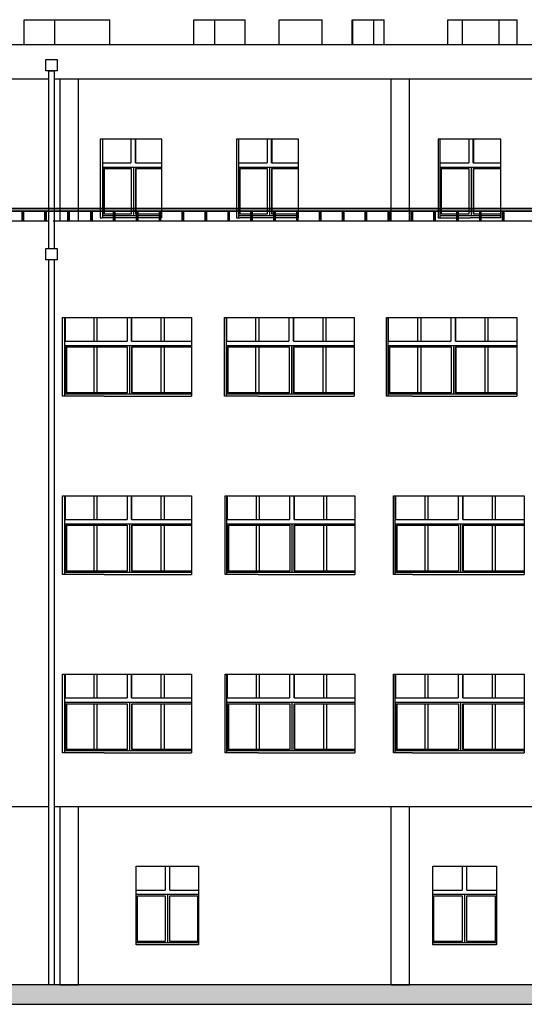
# Model space of a CAD drawing. Header units: millimetres. Extents: x -175445 to -20415, y -559200 to 231527.
# Tile 19 of 256: x -120410 to -109384, y -377313 to -355785. Entities that reach past the tile are written whole.
import ezdxf

# ---------------------------------------------------------------- set-up
doc = ezdxf.new("R2010")
doc.units = ezdxf.units.MM
doc.header["$MEASUREMENT"] = 0
for name, color, linetype in [('Linia', 7, 'Continuous'), ('Polilinia', 7, 'Continuous'), ('Wypełnienie', 7, 'Continuous')]:
    doc.layers.add(name, color=color, linetype=linetype)

msp = doc.modelspace()

# ---------------------------------------------------------------- hatches: boundary and pattern name
at = {"layer": 'Wypełnienie', "linetype": 'Continuous', "lineweight": 0}
for points in [[(-156836.249, -359969.796), (-69856.442, -359969.796), (-69856.442, -359910.126), (-156836.249, -359910.126)], [(-120357.861, -359969.796), (-120329.891, -359969.796), (-120329.891, -360185.188), (-120357.861, -360185.188)], [(-119857.861, -359969.796), (-119829.891, -359969.796), (-119829.891, -360185.188), (-119857.861, -360185.188)], [(-119357.861, -359969.796), (-119329.891, -359969.796), (-119329.891, -360185.188), (-119357.861, -360185.188)], [(-118857.861, -359969.796), (-118829.891, -359969.796), (-118829.891, -360185.188), (-118857.861, -360185.188)], [(-118357.861, -359969.796), (-118329.891, -359969.796), (-118329.891, -360185.188), (-118357.861, -360185.188)], [(-117857.861, -359969.796), (-117829.891, -359969.796), (-117829.891, -360185.188), (-117857.861, -360185.188)], [(-117357.861, -359969.796), (-117329.891, -359969.796), (-117329.891, -360185.188), (-117357.861, -360185.188)], [(-116857.861, -359969.796), (-116829.891, -359969.796), (-116829.891, -360185.188), (-116857.861, -360185.188)], [(-116357.861, -359969.796), (-116329.891, -359969.796), (-116329.891, -360185.188), (-116357.861, -360185.188)], [(-115857.861, -359969.796), (-115829.891, -359969.796), (-115829.891, -360185.188), (-115857.861, -360185.188)], [(-115357.861, -359969.796), (-115329.891, -359969.796), (-115329.891, -360185.188), (-115357.861, -360185.188)], [(-114857.861, -359969.796), (-114829.891, -359969.796), (-114829.891, -360185.188), (-114857.861, -360185.188)], [(-114357.861, -359969.796), (-114329.891, -359969.796), (-114329.891, -360185.188), (-114357.861, -360185.188)], [(-113857.861, -359969.796), (-113829.891, -359969.796), (-113829.891, -360185.188), (-113857.861, -360185.188)], [(-113357.861, -359969.796), (-113329.891, -359969.796), (-113329.891, -360185.188), (-113357.861, -360185.188)], [(-112857.861, -359969.796), (-112829.891, -359969.796), (-112829.891, -360185.188), (-112857.861, -360185.188)], [(-112357.861, -359969.796), (-112329.891, -359969.796), (-112329.891, -360185.188), (-112357.861, -360185.188)], [(-111857.861, -359969.796), (-111829.891, -359969.796), (-111829.891, -360185.188), (-111857.861, -360185.188)], [(-111357.861, -359969.796), (-111329.891, -359969.796), (-111329.891, -360185.188), (-111357.861, -360185.188)], [(-110857.861, -359969.796), (-110829.891, -359969.796), (-110829.891, -360185.188), (-110857.861, -360185.188)], [(-110357.861, -359969.796), (-110329.891, -359969.796), (-110329.891, -360185.188), (-110357.861, -360185.188)], [(-109857.861, -359969.796), (-109829.891, -359969.796), (-109829.891, -360185.188), (-109857.861, -360185.188)]]:
    msp.add_hatch(color=255, dxfattribs=at).paths.add_polyline_path(points)
at = {"layer": 'Wypełnienie', "linetype": 'Continuous'}
msp.add_hatch(color=256, dxfattribs=at).paths.add_polyline_path([(-50793.005, -376885.188), (-160880.823, -376885.188), (-160880.823, -377313.485), (-50793.005, -377313.485)])

# ---------------------------------------------------------------- linework, layer by layer
at = {"layer": 'Linia'}
for p, q in [((-120312.645, -356335.188), (-120312.645, -355785.188)), ((-120312.645, -355785.188), (-119642.645, -355785.188)), ((-119642.645, -356335.188), (-119642.645, -355785.188)), ((-119642.623, -356335.188), (-119642.623, -355785.188)), ((-119642.623, -355785.188), (-118442.623, -355785.188)), ((-118442.623, -356335.188), (-118442.623, -355785.188)), ((-116602.645, -356335.188), (-116602.645, -355785.188)), ((-116602.645, -355785.188), (-116143.449, -355785.188)), ((-116143.449, -356335.188), (-116143.449, -355785.188)), ((-116143.449, -355785.188), (-115483.449, -355785.188)), ((-115483.449, -356335.188), (-115483.449, -355785.188)), ((-114742.645, -356335.188), (-114742.645, -355785.188)), ((-114742.645, -355785.188), (-113802.645, -355785.188)), ((-113802.645, -356335.188), (-113802.645, -355785.188)), ((-113142.645, -356335.188), (-113142.645, -355785.188)), ((-113142.645, -355785.188), (-113132.645, -355785.188)), ((-113132.645, -356335.188), (-113132.645, -355785.188)), ((-113132.645, -355785.188), (-112672.645, -355785.188)), ((-112672.645, -355785.188), (-112447.901, -355785.188)), ((-112672.645, -356335.188), (-112672.645, -355785.188)), ((-112447.901, -356335.188), (-112447.901, -355785.188)), ((-111052.645, -356335.188), (-111052.645, -355785.188)), ((-111052.645, -355785.188), (-110732.624, -355785.188)), ((-110732.624, -356335.188), (-110732.624, -355785.188)), ((-110732.624, -355785.188), (-109932.624, -355785.188)), ((-109932.624, -355785.188), (-109542.654, -355785.188)), ((-109932.624, -356335.188), (-109932.624, -355785.188)), ((-109542.654, -356335.188), (-109542.654, -355785.188)), ((-119685.645, -356335.188), (-120797.102, -356335.188)), ((-118571.771, -356335.188), (-119685.645, -356335.188)), ((-117455.566, -356335.188), (-118571.771, -356335.188)), ((-116337.113, -356335.188), (-117455.566, -356335.188)), ((-115216.5, -356335.188), (-116337.113, -356335.188)), ((-114093.811, -356335.188), (-115216.5, -356335.188)), ((-112969.132, -356335.188), (-114093.811, -356335.188)), ((-111842.549, -356335.188), (-112969.132, -356335.188)), ((-110714.148, -356335.188), (-111842.549, -356335.188)), ((-109584.015, -356335.188), (-110714.148, -356335.188)), ((-109047.299, -356335.188), (-109584.015, -356335.188)), ((-119770.821, -357085.188), (-120797.102, -357085.188)), ((-118571.771, -357085.188), (-119653.922, -357085.188)), ((-119525.421, -360185.188), (-119525.421, -357085.188)), ((-119125.421, -360185.188), (-119125.421, -357085.188)), ((-117455.566, -357085.188), (-118571.771, -357085.188)), ((-116337.113, -357085.188), (-117455.566, -357085.188)), ((-115216.5, -357085.188), (-116337.113, -357085.188)), ((-114093.811, -357085.188), (-115216.5, -357085.188)), ((-112969.132, -357085.188), (-114093.811, -357085.188)), ((-111842.549, -357085.188), (-112969.132, -357085.188)), ((-112292.537, -360185.188), (-112292.537, -357085.188)), ((-111892.537, -360185.188), (-111892.537, -357085.188)), ((-110714.148, -357085.188), (-111842.549, -357085.188)), ((-109584.015, -357085.188), (-110714.148, -357085.188)), ((-109047.299, -357085.188), (-109584.015, -357085.188)), ((-118600.002, -358395.188), (-118650.236, -358395.188)), ((-118650.236, -358395.188), (-118650.236, -360115.188)), ((-118601.625, -358395.188), (-118601.625, -360115.188)), ((-118601.188, -358395.188), (-118601.188, -358915.188)), ((-117603.294, -358395.188), (-118600.002, -358395.188)), ((-118597.663, -358395.188), (-118597.663, -358915.188)), ((-117979.111, -358395.188), (-117979.111, -358915.188)), ((-117881.912, -358915.188), (-117881.912, -358395.188)), ((-117878.387, -358395.188), (-117878.387, -358915.188)), ((-117305.237, -358395.188), (-117603.294, -358395.188)), ((-117305.237, -360115.188), (-117305.237, -358395.188)), ((-115673.693, -358395.188), (-115673.693, -360115.188)), ((-115602.996, -358395.188), (-115673.693, -358395.188)), ((-115630.828, -358395.188), (-115630.828, -360115.188)), ((-115630.389, -358395.188), (-115630.389, -358915.188)), ((-115627.292, -358395.188), (-115627.292, -358915.188)), ((-114599.596, -358395.188), (-115602.996, -358395.188)), ((-115004.185, -358395.188), (-115004.185, -358915.188)), ((-114906.341, -358915.188), (-114906.341, -358395.188)), ((-114903.243, -358395.188), (-114903.243, -358915.188)), ((-114319.823, -358395.188), (-114599.596, -358395.188)), ((-114319.823, -360115.188), (-114319.823, -358395.188)), ((-111262.844, -358395.188), (-111262.844, -360115.188)), ((-110566.584, -358395.188), (-111262.844, -358395.188)), ((-111228.59, -358395.188), (-111228.59, -360115.188)), ((-111228.147, -358395.188), (-111228.147, -358915.188)), ((-111225.683, -358395.188), (-111225.683, -358915.188)), ((-110596.845, -358395.188), (-110596.845, -358915.188)), ((-109898.091, -358395.188), (-110566.584, -358395.188)), ((-110498.204, -358915.188), (-110498.204, -358395.188)), ((-110495.74, -358395.188), (-110495.74, -358915.188)), ((-109898.091, -360115.188), (-109898.091, -358395.188)), ((-118601.188, -358915.188), (-117979.111, -358915.188)), ((-118601.188, -359015.188), (-118601.188, -360065.188)), ((-117305.237, -359015.188), (-118601.188, -359015.188)), ((-118595.313, -360065.188), (-118595.313, -359015.188)), ((-118571.013, -360040.188), (-118571.013, -359040.188)), ((-118571.013, -359040.188), (-117973.236, -359040.188)), ((-118567.488, -359040.188), (-118567.488, -360040.188)), ((-117973.236, -359040.188), (-117973.236, -360040.188)), ((-117924.636, -359015.188), (-117924.636, -359040.188)), ((-117924.636, -359040.188), (-117924.636, -360040.188)), ((-117881.912, -358915.188), (-117305.237, -358915.188)), ((-117876.037, -360040.188), (-117876.037, -359040.188)), ((-117876.037, -359040.188), (-117305.237, -359040.188)), ((-117872.512, -359040.188), (-117872.512, -360040.188)), ((-115630.389, -358915.188), (-115004.185, -358915.188)), ((-115630.389, -359015.188), (-115630.389, -360065.188)), ((-114319.823, -359015.188), (-115630.389, -359015.188)), ((-115625.226, -360065.188), (-115625.226, -359015.188)), ((-115600.765, -360040.188), (-115600.765, -359040.188)), ((-115600.765, -359040.188), (-114999.022, -359040.188)), ((-115597.668, -359040.188), (-115597.668, -360040.188)), ((-114999.022, -359040.188), (-114999.022, -360040.188)), ((-114950.1, -359015.188), (-114950.1, -359040.188)), ((-114950.1, -359040.188), (-114950.1, -360040.188)), ((-114906.341, -358915.188), (-114319.823, -358915.188)), ((-114901.178, -360040.188), (-114901.178, -359040.188)), ((-114901.178, -359040.188), (-114319.823, -359040.188)), ((-114898.08, -359040.188), (-114898.08, -360040.188)), ((-111228.147, -358915.188), (-110596.845, -358915.188)), ((-111228.147, -359015.188), (-111228.147, -360065.188)), ((-109898.091, -359015.188), (-111228.147, -359015.188)), ((-111224.039, -360065.188), (-111224.039, -359015.188)), ((-111199.379, -360040.188), (-111199.379, -359040.188)), ((-111199.379, -359040.188), (-110592.738, -359040.188)), ((-111196.915, -359040.188), (-111196.915, -360040.188)), ((-110592.738, -359040.188), (-110592.738, -360040.188)), ((-110543.417, -359015.188), (-110543.417, -359040.188)), ((-110543.417, -359040.188), (-110543.417, -360040.188)), ((-110498.204, -358915.188), (-109898.091, -358915.188)), ((-110494.097, -360040.188), (-110494.097, -359040.188)), ((-110494.097, -359040.188), (-109898.091, -359040.188)), ((-110491.632, -359040.188), (-110491.632, -360040.188)), ((-118650.236, -360115.188), (-118600.002, -360115.188)), ((-118601.188, -360065.188), (-117305.237, -360065.188)), ((-117603.294, -360115.188), (-118600.002, -360115.188)), ((-117973.236, -360040.188), (-118571.013, -360040.188)), ((-117924.636, -360040.188), (-117924.636, -360065.188)), ((-117305.237, -360040.188), (-117876.037, -360040.188)), ((-117305.237, -360115.188), (-117603.294, -360115.188)), ((-115673.693, -360115.188), (-115602.996, -360115.188)), ((-115630.389, -360065.188), (-114319.823, -360065.188)), ((-114599.596, -360115.188), (-115602.996, -360115.188)), ((-114999.022, -360040.188), (-115600.765, -360040.188)), ((-114950.1, -360040.188), (-114950.1, -360065.188)), ((-114319.823, -360040.188), (-114901.178, -360040.188)), ((-114319.823, -360115.188), (-114599.596, -360115.188)), ((-111262.844, -360115.188), (-110566.584, -360115.188)), ((-111228.147, -360065.188), (-109898.091, -360065.188)), ((-110592.738, -360040.188), (-111199.379, -360040.188)), ((-109898.091, -360115.188), (-110566.584, -360115.188)), ((-110543.417, -360040.188), (-110543.417, -360065.188)), ((-109898.091, -360040.188), (-110494.097, -360040.188)), ((-120788.555, -360185.188), (-119770.821, -360185.188)), ((-119675.529, -360185.188), (-118560.081, -360185.188)), ((-118560.081, -360185.188), (-117442.295, -360185.188)), ((-117442.295, -360185.188), (-116322.257, -360185.188)), ((-116322.257, -360185.188), (-115200.053, -360185.188)), ((-115200.053, -360185.188), (-114075.769, -360185.188)), ((-114075.769, -360185.188), (-112949.491, -360185.188)), ((-112949.491, -360185.188), (-111821.305, -360185.188)), ((-111821.305, -360185.188), (-110691.298, -360185.188)), ((-110691.298, -360185.188), (-109559.556, -360185.188)), ((-109559.556, -360185.188), (-109187.5, -360185.188)), ((-119471.767, -362295.188), (-118562.407, -362295.188)), ((-119471.767, -364015.188), (-119471.767, -362295.188)), ((-119423.599, -364015.188), (-119423.599, -362295.188)), ((-119422.972, -362295.188), (-119422.972, -362815.188)), ((-119419.539, -362295.188), (-119419.539, -362815.188)), ((-118785.194, -362815.188), (-118785.194, -362295.188)), ((-118726.003, -362295.188), (-118726.003, -362815.188)), ((-118562.407, -362295.188), (-117444.536, -362295.188)), ((-118064.993, -362295.188), (-118064.993, -362815.188)), ((-117967.647, -362815.188), (-117967.647, -362295.188)), ((-117964.214, -362295.188), (-117964.214, -362815.188)), ((-117444.536, -362295.188), (-116652.828, -362295.188)), ((-117315.299, -362815.188), (-117315.299, -362295.188)), ((-117256.108, -362295.188), (-117256.108, -362815.188)), ((-116652.828, -362295.188), (-116652.828, -364015.188)), ((-115936.072, -362295.188), (-115202.123, -362295.188)), ((-115936.072, -364015.188), (-115936.072, -362295.188)), ((-115893.403, -364015.188), (-115893.403, -362295.188)), ((-115892.772, -362295.188), (-115892.772, -362815.188)), ((-115889.744, -362295.188), (-115889.744, -362815.188)), ((-115246.683, -362815.188), (-115246.683, -362295.188)), ((-115202.123, -362295.188), (-114077.754, -362295.188)), ((-115187.492, -362295.188), (-115187.492, -362815.188)), ((-114526.482, -362295.188), (-114526.482, -362815.188)), ((-114428.54, -362815.188), (-114428.54, -362295.188)), ((-114425.513, -362295.188), (-114425.513, -362815.188)), ((-114077.754, -362295.188), (-113100.06, -362295.188)), ((-113776.789, -362815.188), (-113776.789, -362295.188)), ((-113717.598, -362295.188), (-113717.598, -362815.188)), ((-113100.06, -362295.188), (-113100.06, -364015.188)), ((-112398.185, -364015.188), (-112398.185, -362295.188)), ((-112398.185, -362295.188), (-111823.118, -362295.188)), ((-112360.948, -364015.188), (-112360.948, -362295.188)), ((-112360.314, -362295.188), (-112360.314, -362815.188)), ((-112357.692, -362295.188), (-112357.692, -362815.188)), ((-111823.118, -362295.188), (-110693.025, -362295.188)), ((-111706.996, -362815.188), (-111706.996, -362295.188)), ((-111647.805, -362295.188), (-111647.805, -362815.188)), ((-110986.795, -362295.188), (-110986.795, -362815.188)), ((-110888.335, -362815.188), (-110888.335, -362295.188)), ((-110885.713, -362295.188), (-110885.713, -362815.188)), ((-110693.025, -362295.188), (-109561.196, -362295.188)), ((-110237.102, -362815.188), (-110237.102, -362295.188)), ((-110177.911, -362295.188), (-110177.911, -362815.188)), ((-109561.196, -362295.188), (-109547.257, -362295.188)), ((-109547.257, -362295.188), (-109547.257, -364015.188)), ((-119422.972, -362815.188), (-118064.993, -362815.188)), ((-119422.972, -362915.188), (-119422.972, -363965.188)), ((-116652.828, -362915.188), (-119422.972, -362915.188)), ((-119417.25, -363965.188), (-119417.25, -362915.188)), ((-119392.914, -363940.188), (-119392.914, -362940.188)), ((-119392.914, -362940.188), (-118059.272, -362940.188)), ((-119389.481, -362940.188), (-119389.481, -363940.188)), ((-118785.194, -363940.188), (-118785.194, -362940.188)), ((-118726.003, -362940.188), (-118726.003, -363940.188)), ((-118059.272, -362940.188), (-118059.272, -363940.188)), ((-118010.599, -362915.188), (-118010.599, -362940.188)), ((-118010.599, -362940.188), (-118010.599, -363940.188)), ((-117967.647, -362815.188), (-116652.828, -362815.188)), ((-117961.926, -363940.188), (-117961.926, -362940.188)), ((-117961.926, -362940.188), (-116652.828, -362940.188)), ((-117958.493, -362940.188), (-117958.493, -363940.188)), ((-117315.299, -363940.188), (-117315.299, -362940.188)), ((-117256.108, -362940.188), (-117256.108, -363940.188)), ((-115892.772, -362815.188), (-114526.482, -362815.188)), ((-115892.772, -362915.188), (-115892.772, -363965.188)), ((-113100.06, -362915.188), (-115892.772, -362915.188)), ((-115887.726, -363965.188), (-115887.726, -362915.188)), ((-115863.24, -363940.188), (-115863.24, -362940.188)), ((-115863.24, -362940.188), (-114521.436, -362940.188)), ((-115860.213, -362940.188), (-115860.213, -363940.188)), ((-115246.683, -363940.188), (-115246.683, -362940.188)), ((-115187.492, -362940.188), (-115187.492, -363940.188)), ((-114521.436, -362940.188), (-114521.436, -363940.188)), ((-114472.465, -362915.188), (-114472.465, -362940.188)), ((-114472.465, -362940.188), (-114472.465, -363940.188)), ((-114428.54, -362815.188), (-113100.06, -362815.188)), ((-114423.495, -363940.188), (-114423.495, -362940.188)), ((-114423.495, -362940.188), (-113100.06, -362940.188)), ((-114420.467, -362940.188), (-114420.467, -363940.188)), ((-113776.789, -363940.188), (-113776.789, -362940.188)), ((-113717.598, -362940.188), (-113717.598, -363940.188)), ((-112360.314, -362815.188), (-110986.795, -362815.188)), ((-112360.314, -362915.188), (-112360.314, -363965.188)), ((-109547.257, -362915.188), (-112360.314, -362915.188)), ((-112355.944, -363965.188), (-112355.944, -362915.188)), ((-112331.329, -363940.188), (-112331.329, -362940.188)), ((-112331.329, -362940.188), (-110982.425, -362940.188)), ((-112328.706, -362940.188), (-112328.706, -363940.188)), ((-111706.996, -363940.188), (-111706.996, -362940.188)), ((-111647.805, -362940.188), (-111647.805, -363940.188)), ((-110982.425, -362940.188), (-110982.425, -363940.188)), ((-110933.195, -362915.188), (-110933.195, -362940.188)), ((-110933.195, -362940.188), (-110933.195, -363940.188)), ((-110888.335, -362815.188), (-109547.257, -362815.188)), ((-110883.965, -363940.188), (-110883.965, -362940.188)), ((-110883.965, -362940.188), (-109547.257, -362940.188)), ((-110881.343, -362940.188), (-110881.343, -363940.188)), ((-110237.102, -363940.188), (-110237.102, -362940.188)), ((-110177.911, -362940.188), (-110177.911, -363940.188)), ((-118562.407, -364015.188), (-119471.767, -364015.188)), ((-119422.972, -363965.188), (-116652.828, -363965.188)), ((-118059.272, -363940.188), (-119392.914, -363940.188)), ((-118562.407, -364015.188), (-117444.536, -364015.188)), ((-118010.599, -363940.188), (-118010.599, -363965.188)), ((-116652.828, -363940.188), (-117961.926, -363940.188)), ((-117444.536, -364015.188), (-116652.828, -364015.188)), ((-115202.123, -364015.188), (-115936.072, -364015.188)), ((-115892.772, -363965.188), (-113100.06, -363965.188)), ((-114521.436, -363940.188), (-115863.24, -363940.188)), ((-115202.123, -364015.188), (-114077.754, -364015.188)), ((-114472.465, -363940.188), (-114472.465, -363965.188)), ((-113100.06, -363940.188), (-114423.495, -363940.188)), ((-114077.754, -364015.188), (-113100.06, -364015.188)), ((-111823.118, -364015.188), (-112398.185, -364015.188)), ((-112360.314, -363965.188), (-109547.257, -363965.188)), ((-110982.425, -363940.188), (-112331.329, -363940.188)), ((-111823.118, -364015.188), (-110693.025, -364015.188)), ((-110933.195, -363940.188), (-110933.195, -363965.188)), ((-109547.257, -363940.188), (-110883.965, -363940.188)), ((-110693.025, -364015.188), (-109561.196, -364015.188)), ((-109561.196, -364015.188), (-109547.257, -364015.188)), ((-119471.766, -366195.188), (-118563.008, -366195.188)), ((-119471.766, -367915.188), (-119471.766, -366195.188)), ((-119423.599, -367915.188), (-119423.599, -366195.188)), ((-119422.972, -366195.188), (-119422.972, -366715.188)), ((-119419.539, -366195.188), (-119419.539, -366715.188)), ((-118785.194, -366715.188), (-118785.194, -366195.188)), ((-118726.003, -366195.188), (-118726.003, -366715.188)), ((-118563.008, -366195.188), (-117445.138, -366195.188)), ((-118064.993, -366195.188), (-118064.993, -366715.188)), ((-117967.647, -366715.188), (-117967.647, -366195.188)), ((-117964.214, -366195.188), (-117964.214, -366715.188)), ((-117445.138, -366195.188), (-116652.828, -366195.188)), ((-117315.299, -366715.188), (-117315.299, -366195.188)), ((-117256.108, -366195.188), (-117256.108, -366715.188)), ((-116652.828, -366195.188), (-116652.828, -367915.188)), ((-115923.649, -366195.188), (-115202.728, -366195.188)), ((-115923.649, -367915.188), (-115923.649, -366195.188)), ((-115881.002, -367915.188), (-115881.002, -366195.188)), ((-115880.372, -366195.188), (-115880.372, -366715.188)), ((-115877.346, -366195.188), (-115877.346, -366715.188)), ((-115234.256, -366715.188), (-115234.256, -366195.188)), ((-115202.728, -366195.188), (-114078.36, -366195.188)), ((-115175.065, -366195.188), (-115175.065, -366715.188)), ((-114514.055, -366195.188), (-114514.055, -366715.188)), ((-114416.111, -366715.188), (-114416.111, -366195.188)), ((-114413.085, -366195.188), (-114413.085, -366715.188)), ((-114078.36, -366195.188), (-113087.592, -366195.188)), ((-113764.361, -366715.188), (-113764.361, -366195.188)), ((-113705.17, -366195.188), (-113705.17, -366715.188)), ((-113087.592, -366195.188), (-113087.592, -367915.188)), ((-112239.802, -367915.188), (-112239.802, -366195.188)), ((-112239.802, -366195.188), (-111823.726, -366195.188)), ((-112202.791, -367915.188), (-112202.791, -366195.188)), ((-112202.157, -366195.188), (-112202.157, -366715.188)), ((-112199.553, -366195.188), (-112199.553, -366715.188)), ((-111823.726, -366195.188), (-110693.634, -366195.188)), ((-111548.541, -366715.188), (-111548.541, -366195.188)), ((-111489.35, -366195.188), (-111489.35, -366715.188)), ((-110828.34, -366195.188), (-110828.34, -366715.188)), ((-110729.858, -366715.188), (-110729.858, -366195.188)), ((-110727.254, -366195.188), (-110727.254, -366715.188)), ((-110693.634, -366195.188), (-109561.806, -366195.188)), ((-110078.646, -366715.188), (-110078.646, -366195.188)), ((-110019.455, -366195.188), (-110019.455, -366715.188)), ((-109561.806, -366195.188), (-109388.14, -366195.188)), ((-109388.14, -366195.188), (-109388.14, -367915.188)), ((-119422.972, -366715.188), (-118064.993, -366715.188)), ((-119422.972, -366815.188), (-119422.972, -367865.188)), ((-116652.828, -366815.188), (-119422.972, -366815.188)), ((-119417.25, -367865.188), (-119417.25, -366815.188)), ((-119392.914, -367840.188), (-119392.914, -366840.188)), ((-119392.914, -366840.188), (-118059.272, -366840.188)), ((-119389.481, -366840.188), (-119389.481, -367840.188)), ((-118785.194, -367840.188), (-118785.194, -366840.188)), ((-118726.003, -366840.188), (-118726.003, -367840.188)), ((-118059.272, -366840.188), (-118059.272, -367840.188)), ((-118010.599, -366815.188), (-118010.599, -366840.188)), ((-118010.599, -366840.188), (-118010.599, -367840.188)), ((-117967.647, -366715.188), (-116652.828, -366715.188)), ((-117961.926, -367840.188), (-117961.926, -366840.188)), ((-117961.926, -366840.188), (-116652.828, -366840.188)), ((-117958.493, -366840.188), (-117958.493, -367840.188)), ((-117315.299, -367840.188), (-117315.299, -366840.188)), ((-117256.108, -366840.188), (-117256.108, -367840.188)), ((-115880.372, -366715.188), (-114514.055, -366715.188)), ((-115880.372, -366815.188), (-115880.372, -367865.188)), ((-113087.592, -366815.188), (-115880.372, -366815.188)), ((-115875.328, -367865.188), (-115875.328, -366815.188)), ((-115850.842, -367840.188), (-115850.842, -366840.188)), ((-115850.842, -366840.188), (-114509.011, -366840.188)), ((-115847.816, -366840.188), (-115847.816, -367840.188)), ((-115234.256, -367840.188), (-115234.256, -366840.188)), ((-115175.065, -366840.188), (-115175.065, -367840.188)), ((-114509.011, -366840.188), (-114509.011, -367840.188)), ((-114460.039, -366815.188), (-114460.039, -366840.188)), ((-114460.039, -366840.188), (-114460.039, -367840.188)), ((-114416.111, -366715.188), (-113087.592, -366715.188)), ((-114411.067, -367840.188), (-114411.067, -366840.188)), ((-114411.067, -366840.188), (-113087.592, -366840.188)), ((-114408.041, -366840.188), (-114408.041, -367840.188)), ((-113764.361, -367840.188), (-113764.361, -366840.188)), ((-113705.17, -366840.188), (-113705.17, -367840.188)), ((-112202.157, -366715.188), (-110828.34, -366715.188)), ((-112202.157, -366815.188), (-112202.157, -367865.188)), ((-109388.14, -366815.188), (-112202.157, -366815.188)), ((-112197.817, -367865.188), (-112197.817, -366815.188)), ((-112173.197, -367840.188), (-112173.197, -366840.188)), ((-112173.197, -366840.188), (-110824, -366840.188)), ((-112170.593, -366840.188), (-112170.593, -367840.188)), ((-111548.541, -367840.188), (-111548.541, -366840.188)), ((-111489.35, -366840.188), (-111489.35, -367840.188)), ((-110824, -366840.188), (-110824, -367840.188)), ((-110774.759, -366815.188), (-110774.759, -366840.188)), ((-110774.759, -366840.188), (-110774.759, -367840.188)), ((-110729.858, -366715.188), (-109388.14, -366715.188)), ((-110725.518, -367840.188), (-110725.518, -366840.188)), ((-110725.518, -366840.188), (-109388.14, -366840.188)), ((-110722.914, -366840.188), (-110722.914, -367840.188)), ((-110078.646, -367840.188), (-110078.646, -366840.188)), ((-110019.455, -366840.188), (-110019.455, -367840.188)), ((-118563.008, -367915.188), (-119471.766, -367915.188)), ((-119422.972, -367865.188), (-116652.828, -367865.188)), ((-118059.272, -367840.188), (-119392.914, -367840.188)), ((-118563.008, -367915.188), (-117445.138, -367915.188)), ((-118010.599, -367840.188), (-118010.599, -367865.188)), ((-116652.828, -367840.188), (-117961.926, -367840.188)), ((-117445.138, -367915.188), (-116652.828, -367915.188)), ((-115202.728, -367915.188), (-115923.649, -367915.188)), ((-115880.372, -367865.188), (-113087.592, -367865.188)), ((-114509.011, -367840.188), (-115850.842, -367840.188)), ((-115202.728, -367915.188), (-114078.36, -367915.188)), ((-114460.039, -367840.188), (-114460.039, -367865.188)), ((-113087.592, -367840.188), (-114411.067, -367840.188)), ((-114078.36, -367915.188), (-113087.592, -367915.188)), ((-111823.726, -367915.188), (-112239.802, -367915.188)), ((-112202.157, -367865.188), (-109388.14, -367865.188)), ((-110824, -367840.188), (-112173.197, -367840.188)), ((-111823.726, -367915.188), (-110693.634, -367915.188)), ((-110774.759, -367840.188), (-110774.759, -367865.188)), ((-109388.14, -367840.188), (-110725.518, -367840.188)), ((-110693.634, -367915.188), (-109561.806, -367915.188)), ((-109561.806, -367915.188), (-109388.14, -367915.188)), ((-119471.767, -370095.188), (-118562.407, -370095.188)), ((-119471.767, -371815.188), (-119471.767, -370095.188)), ((-119423.599, -371815.188), (-119423.599, -370095.188)), ((-119422.972, -370095.188), (-119422.972, -370615.188)), ((-119419.539, -370095.188), (-119419.539, -370615.188)), ((-118785.194, -370615.188), (-118785.194, -370095.188)), ((-118726.003, -370095.188), (-118726.003, -370615.188)), ((-118562.407, -370095.188), (-117444.536, -370095.188)), ((-118064.993, -370095.188), (-118064.993, -370615.188)), ((-117967.647, -370615.188), (-117967.647, -370095.188)), ((-117964.214, -370095.188), (-117964.214, -370615.188)), ((-117444.536, -370095.188), (-116652.828, -370095.188)), ((-117315.299, -370615.188), (-117315.299, -370095.188)), ((-117256.108, -370095.188), (-117256.108, -370615.188)), ((-116652.828, -370095.188), (-116652.828, -371815.188)), ((-115923.65, -370095.188), (-115202.123, -370095.188)), ((-115923.65, -371815.188), (-115923.65, -370095.188)), ((-115881.002, -371815.188), (-115881.002, -370095.188)), ((-115880.372, -370095.188), (-115880.372, -370615.188)), ((-115877.346, -370095.188), (-115877.346, -370615.188)), ((-115234.256, -370615.188), (-115234.256, -370095.188)), ((-115202.123, -370095.188), (-114077.754, -370095.188)), ((-115175.065, -370095.188), (-115175.065, -370615.188)), ((-114514.055, -370095.188), (-114514.055, -370615.188)), ((-114416.111, -370615.188), (-114416.111, -370095.188)), ((-114413.085, -370095.188), (-114413.085, -370615.188)), ((-114077.754, -370095.188), (-113087.592, -370095.188)), ((-113764.361, -370615.188), (-113764.361, -370095.188)), ((-113705.17, -370095.188), (-113705.17, -370615.188)), ((-113087.592, -370095.188), (-113087.592, -371815.188)), ((-112239.802, -371815.188), (-112239.802, -370095.188)), ((-112239.802, -370095.188), (-111823.118, -370095.188)), ((-112202.791, -371815.188), (-112202.791, -370095.188)), ((-112202.157, -370095.188), (-112202.157, -370615.188)), ((-112199.553, -370095.188), (-112199.553, -370615.188)), ((-111823.118, -370095.188), (-110693.025, -370095.188)), ((-111548.541, -370615.188), (-111548.541, -370095.188)), ((-111489.35, -370095.188), (-111489.35, -370615.188)), ((-110828.34, -370095.188), (-110828.34, -370615.188)), ((-110729.858, -370615.188), (-110729.858, -370095.188)), ((-110727.254, -370095.188), (-110727.254, -370615.188)), ((-110693.025, -370095.188), (-109561.196, -370095.188)), ((-110078.646, -370615.188), (-110078.646, -370095.188)), ((-110019.455, -370095.188), (-110019.455, -370615.188)), ((-109561.196, -370095.188), (-109388.141, -370095.188)), ((-109388.141, -370095.188), (-109388.141, -371815.188)), ((-119422.972, -370615.188), (-118064.993, -370615.188)), ((-119422.972, -370715.188), (-119422.972, -371765.188)), ((-116652.828, -370715.188), (-119422.972, -370715.188)), ((-119417.25, -371765.188), (-119417.25, -370715.188)), ((-118010.599, -370715.188), (-118010.599, -370740.188)), ((-117967.647, -370615.188), (-116652.828, -370615.188)), ((-115880.372, -370615.188), (-114514.055, -370615.188)), ((-115880.372, -370715.188), (-115880.372, -371765.188)), ((-113087.592, -370715.188), (-115880.372, -370715.188)), ((-115875.328, -371765.188), (-115875.328, -370715.188)), ((-114460.039, -370715.188), (-114460.039, -370740.188)), ((-114416.111, -370615.188), (-113087.592, -370615.188)), ((-112202.157, -370615.188), (-110828.34, -370615.188)), ((-112202.157, -370715.188), (-112202.157, -371765.188)), ((-109388.141, -370715.188), (-112202.157, -370715.188)), ((-112197.817, -371765.188), (-112197.817, -370715.188)), ((-110774.759, -370715.188), (-110774.759, -370740.188)), ((-110729.858, -370615.188), (-109388.141, -370615.188)), ((-119392.914, -371740.188), (-119392.914, -370740.188)), ((-119392.914, -370740.188), (-118059.272, -370740.188)), ((-119389.481, -370740.188), (-119389.481, -371740.188)), ((-118785.194, -371740.188), (-118785.194, -370740.188)), ((-118726.003, -370740.188), (-118726.003, -371740.188)), ((-118059.272, -370740.188), (-118059.272, -371740.188)), ((-118010.599, -370740.188), (-118010.599, -371740.188)), ((-117961.926, -371740.188), (-117961.926, -370740.188)), ((-117961.926, -370740.188), (-116652.828, -370740.188)), ((-117958.493, -370740.188), (-117958.493, -371740.188)), ((-117315.299, -371740.188), (-117315.299, -370740.188)), ((-117256.108, -370740.188), (-117256.108, -371740.188)), ((-115850.842, -371740.188), (-115850.842, -370740.188)), ((-115850.842, -370740.188), (-114509.011, -370740.188)), ((-115847.816, -370740.188), (-115847.816, -371740.188)), ((-115234.256, -371740.188), (-115234.256, -370740.188)), ((-115175.065, -370740.188), (-115175.065, -371740.188)), ((-114509.011, -370740.188), (-114509.011, -371740.188)), ((-114460.039, -370740.188), (-114460.039, -371740.188)), ((-114411.067, -371740.188), (-114411.067, -370740.188)), ((-114411.067, -370740.188), (-113087.592, -370740.188)), ((-114408.041, -370740.188), (-114408.041, -371740.188)), ((-113764.361, -371740.188), (-113764.361, -370740.188)), ((-113705.17, -370740.188), (-113705.17, -371740.188)), ((-112173.197, -371740.188), (-112173.197, -370740.188)), ((-112173.197, -370740.188), (-110824, -370740.188)), ((-112170.593, -370740.188), (-112170.593, -371740.188)), ((-111548.541, -371740.188), (-111548.541, -370740.188)), ((-111489.35, -370740.188), (-111489.35, -371740.188)), ((-110824, -370740.188), (-110824, -371740.188)), ((-110774.759, -370740.188), (-110774.759, -371740.188)), ((-110725.518, -371740.188), (-110725.518, -370740.188)), ((-110725.518, -370740.188), (-109388.141, -370740.188)), ((-110722.914, -370740.188), (-110722.914, -371740.188)), ((-110078.646, -371740.188), (-110078.646, -370740.188)), ((-110019.455, -370740.188), (-110019.455, -371740.188)), ((-119422.972, -371765.188), (-116652.828, -371765.188)), ((-118059.272, -371740.188), (-119392.914, -371740.188)), ((-118010.599, -371740.188), (-118010.599, -371765.188)), ((-116652.828, -371740.188), (-117961.926, -371740.188)), ((-115880.372, -371765.188), (-113087.592, -371765.188)), ((-114509.011, -371740.188), (-115850.842, -371740.188)), ((-114460.039, -371740.188), (-114460.039, -371765.188)), ((-113087.592, -371740.188), (-114411.067, -371740.188)), ((-112202.157, -371765.188), (-109388.141, -371765.188)), ((-110824, -371740.188), (-112173.197, -371740.188)), ((-110774.759, -371740.188), (-110774.759, -371765.188)), ((-109388.141, -371740.188), (-110725.518, -371740.188)), ((-118562.407, -371815.188), (-119471.767, -371815.188)), ((-118562.407, -371815.188), (-117444.536, -371815.188)), ((-117444.536, -371815.188), (-116652.828, -371815.188)), ((-115202.123, -371815.188), (-115923.65, -371815.188)), ((-115202.123, -371815.188), (-114077.754, -371815.188)), ((-114077.754, -371815.188), (-113087.592, -371815.188)), ((-111823.118, -371815.188), (-112239.802, -371815.188)), ((-111823.118, -371815.188), (-110693.025, -371815.188)), ((-110693.025, -371815.188), (-109561.196, -371815.188)), ((-109561.196, -371815.188), (-109388.141, -371815.188)), ((-120799.6, -372985.188), (-119770.821, -372985.188)), ((-119653.922, -372985.188), (-118574.1, -372985.188)), ((-119525.421, -376885.188), (-119525.421, -372985.188)), ((-119125.421, -376885.188), (-119125.421, -372985.188)), ((-118574.1, -372985.188), (-117457.809, -372985.188)), ((-117457.809, -372985.188), (-116339.272, -372985.188)), ((-116339.272, -372985.188), (-115218.573, -372985.188)), ((-115218.573, -372985.188), (-114095.798, -372985.188)), ((-114095.798, -372985.188), (-112971.033, -372985.188)), ((-112971.033, -372985.188), (-111844.365, -372985.188)), ((-112292.537, -376885.188), (-112292.537, -372985.188)), ((-111892.537, -376885.188), (-111892.537, -372985.188)), ((-111844.365, -372985.188), (-110715.878, -372985.188)), ((-110715.878, -372985.188), (-109585.659, -372985.188)), ((-109585.659, -372985.188), (-109142.648, -372985.188)), ((-117862.694, -376015.188), (-117862.694, -374295.188)), ((-117862.694, -374295.188), (-116502.694, -374295.188)), ((-117232.694, -374295.188), (-117232.694, -374815.188)), ((-117132.694, -374815.188), (-117132.694, -374295.188)), ((-116502.694, -374295.188), (-116502.694, -376015.188)), ((-111382.691, -376015.188), (-111382.691, -374295.188)), ((-111382.691, -374295.188), (-109992.691, -374295.188)), ((-110737.691, -374295.188), (-110737.691, -374815.188)), ((-110637.691, -374815.188), (-110637.691, -374295.188)), ((-109992.691, -374295.188), (-109992.691, -376015.188)), ((-117862.694, -374815.188), (-117232.694, -374815.188)), ((-116502.694, -374915.188), (-117862.694, -374915.188)), ((-117837.694, -375940.188), (-117837.694, -374940.188)), ((-117837.694, -374940.188), (-117232.694, -374940.188)), ((-117232.694, -374940.188), (-117232.694, -375940.188)), ((-117182.694, -374915.188), (-117182.694, -374940.188)), ((-117182.694, -374940.188), (-117182.694, -375940.188)), ((-117132.694, -374815.188), (-116502.694, -374815.188)), ((-117132.694, -375940.188), (-117132.694, -374940.188)), ((-117132.694, -374940.188), (-116527.694, -374940.188)), ((-116527.694, -374940.188), (-116527.694, -375940.188)), ((-111382.691, -374815.188), (-110737.691, -374815.188)), ((-109992.691, -374915.188), (-111382.691, -374915.188)), ((-111357.691, -375940.188), (-111357.691, -374940.188)), ((-111357.691, -374940.188), (-110737.691, -374940.188)), ((-110737.691, -374940.188), (-110737.691, -375940.188)), ((-110687.691, -374915.188), (-110687.691, -374940.188)), ((-110687.691, -374940.188), (-110687.691, -375940.188)), ((-110637.691, -374815.188), (-109992.691, -374815.188)), ((-110637.691, -375940.188), (-110637.691, -374940.188)), ((-110637.691, -374940.188), (-110017.691, -374940.188)), ((-110017.691, -374940.188), (-110017.691, -375940.188)), ((-117862.694, -375965.188), (-116502.694, -375965.188)), ((-116502.694, -376015.188), (-117862.694, -376015.188)), ((-117232.694, -375940.188), (-117837.694, -375940.188)), ((-117182.694, -375940.188), (-117182.694, -375965.188)), ((-116527.694, -375940.188), (-117132.694, -375940.188)), ((-111382.691, -375965.188), (-109992.691, -375965.188)), ((-109992.691, -376015.188), (-111382.691, -376015.188)), ((-110737.691, -375940.188), (-111357.691, -375940.188)), ((-110687.691, -375940.188), (-110687.691, -375965.188)), ((-110017.691, -375940.188), (-110637.691, -375940.188)), ((-119525.421, -376885.188), (-119521.578, -376885.188)), ((-119521.578, -376885.188), (-119510.197, -376885.188)), ((-119510.197, -376885.188), (-119491.715, -376885.188)), ((-119491.715, -376885.188), (-119466.842, -376885.188)), ((-119466.842, -376885.188), (-119436.535, -376885.188)), ((-119436.535, -376885.188), (-119401.958, -376885.188)), ((-119401.958, -376885.188), (-119364.439, -376885.188)), ((-119364.439, -376885.188), (-119325.421, -376885.188)), ((-119325.421, -376885.188), (-119286.403, -376885.188)), ((-119286.403, -376885.188), (-119248.884, -376885.188)), ((-119248.884, -376885.188), (-119214.307, -376885.188)), ((-119214.307, -376885.188), (-119184, -376885.188)), ((-119184, -376885.188), (-119159.127, -376885.188)), ((-119159.127, -376885.188), (-119140.645, -376885.188)), ((-119140.645, -376885.188), (-119129.264, -376885.188)), ((-119129.264, -376885.188), (-119125.421, -376885.188)), ((-112292.537, -376885.188), (-112288.694, -376885.188)), ((-112288.694, -376885.188), (-112277.313, -376885.188)), ((-112277.313, -376885.188), (-112258.831, -376885.188)), ((-112258.831, -376885.188), (-112233.958, -376885.188)), ((-112233.958, -376885.188), (-112203.651, -376885.188)), ((-112203.651, -376885.188), (-112169.073, -376885.188)), ((-112169.073, -376885.188), (-112131.555, -376885.188)), ((-112131.555, -376885.188), (-112092.537, -376885.188)), ((-112092.537, -376885.188), (-112053.519, -376885.188)), ((-112053.519, -376885.188), (-112016, -376885.188)), ((-112016, -376885.188), (-111981.423, -376885.188)), ((-111981.423, -376885.188), (-111951.115, -376885.188)), ((-111951.115, -376885.188), (-111926.243, -376885.188)), ((-111926.243, -376885.188), (-111907.761, -376885.188)), ((-111907.761, -376885.188), (-111896.38, -376885.188)), ((-111896.38, -376885.188), (-111892.537, -376885.188))]:
    msp.add_line(p, q, dxfattribs=at)
at = {"layer": 'Polilinia', "flags": 128}
for points in [[(-119839.888, -356654.91), (-119589.888, -356654.91), (-119589.888, -356904.91), (-119839.888, -356904.91)], [(-156836.249, -359910.126), (-69856.442, -359910.126), (-69856.442, -359969.796), (-156836.249, -359969.796)], [(-156502.644, -359910.126), (-69522.838, -359910.126), (-69522.838, -359969.796), (-156502.644, -359969.796)], [(-119839.888, -360788.965), (-119589.888, -360788.965), (-119589.888, -361038.965), (-119839.888, -361038.965)]]:
    msp.add_lwpolyline(points, close=True, dxfattribs=at)
for points in [[(-119770.821, -360788.965), (-119770.821, -356904.91), (-119653.922, -356904.91), (-119653.922, -360788.965)], [(-119653.922, -361038.965), (-119653.922, -376885.188), (-119770.821, -376885.188), (-119770.821, -361038.965)]]:
    msp.add_lwpolyline(points, dxfattribs=at)
at = {"layer": 'Wypełnienie', "flags": 128}
for points in [[(-156836.249, -359969.796), (-69856.442, -359969.796), (-69856.442, -359910.126), (-156836.249, -359910.126)], [(-120357.861, -359969.796), (-120329.891, -359969.796), (-120329.891, -360185.188), (-120357.861, -360185.188)], [(-119857.861, -359969.796), (-119829.891, -359969.796), (-119829.891, -360185.188), (-119857.861, -360185.188)], [(-119357.861, -359969.796), (-119329.891, -359969.796), (-119329.891, -360185.188), (-119357.861, -360185.188)], [(-118857.861, -359969.796), (-118829.891, -359969.796), (-118829.891, -360185.188), (-118857.861, -360185.188)], [(-118357.861, -359969.796), (-118329.891, -359969.796), (-118329.891, -360185.188), (-118357.861, -360185.188)], [(-117857.861, -359969.796), (-117829.891, -359969.796), (-117829.891, -360185.188), (-117857.861, -360185.188)], [(-117357.861, -359969.796), (-117329.891, -359969.796), (-117329.891, -360185.188), (-117357.861, -360185.188)], [(-116857.861, -359969.796), (-116829.891, -359969.796), (-116829.891, -360185.188), (-116857.861, -360185.188)], [(-116357.861, -359969.796), (-116329.891, -359969.796), (-116329.891, -360185.188), (-116357.861, -360185.188)], [(-115857.861, -359969.796), (-115829.891, -359969.796), (-115829.891, -360185.188), (-115857.861, -360185.188)], [(-115357.861, -359969.796), (-115329.891, -359969.796), (-115329.891, -360185.188), (-115357.861, -360185.188)], [(-114857.861, -359969.796), (-114829.891, -359969.796), (-114829.891, -360185.188), (-114857.861, -360185.188)], [(-114357.861, -359969.796), (-114329.891, -359969.796), (-114329.891, -360185.188), (-114357.861, -360185.188)], [(-113857.861, -359969.796), (-113829.891, -359969.796), (-113829.891, -360185.188), (-113857.861, -360185.188)], [(-113357.861, -359969.796), (-113329.891, -359969.796), (-113329.891, -360185.188), (-113357.861, -360185.188)], [(-112857.861, -359969.796), (-112829.891, -359969.796), (-112829.891, -360185.188), (-112857.861, -360185.188)], [(-112357.861, -359969.796), (-112329.891, -359969.796), (-112329.891, -360185.188), (-112357.861, -360185.188)], [(-111857.861, -359969.796), (-111829.891, -359969.796), (-111829.891, -360185.188), (-111857.861, -360185.188)], [(-111357.861, -359969.796), (-111329.891, -359969.796), (-111329.891, -360185.188), (-111357.861, -360185.188)], [(-110857.861, -359969.796), (-110829.891, -359969.796), (-110829.891, -360185.188), (-110857.861, -360185.188)], [(-110357.861, -359969.796), (-110329.891, -359969.796), (-110329.891, -360185.188), (-110357.861, -360185.188)], [(-109857.861, -359969.796), (-109829.891, -359969.796), (-109829.891, -360185.188), (-109857.861, -360185.188)], [(-50793.005, -376885.188), (-160880.823, -376885.188), (-160880.823, -377313.485), (-50793.005, -377313.485)]]:
    msp.add_lwpolyline(points, close=True, dxfattribs=at)

doc.saveas('drawing.dxf')
